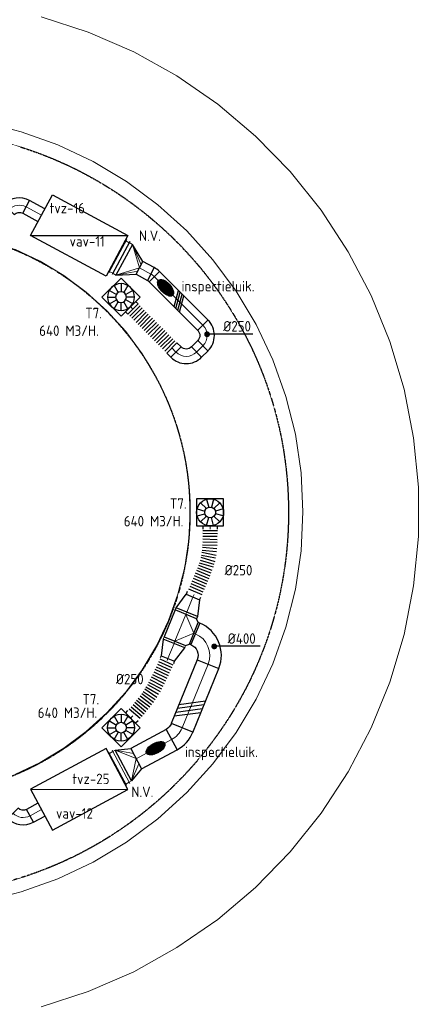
# Model space of a CAD drawing. Header units: millimetres. Extents: x -73785 to 23627, y 5976 to 52620.
# Tile 34 of 56: x -44324 to -37448, y 23669 to 40638. Entities that reach past the tile are written whole.
import ezdxf
from ezdxf.enums import TextEntityAlignment as Align

# ---------------------------------------------------------------- set-up
doc = ezdxf.new("R2010")
doc.units = ezdxf.units.MM
doc.linetypes.add('DASHED', pattern=[0.75, 0.5, -0.25])
for name, color, linetype in [('4plfd', 254, 'Continuous'), ('BOUWKUNDIG', 11, 'Continuous'), ('WL570---_TOEVOER', 200, 'Continuous'), ('WM570---_RETOUR', 2, 'Continuous'), ('WM570---_TOEVOER', 2, 'Continuous')]:
    doc.layers.add(name, color=color, linetype=linetype)
for name, color, linetype, lineweight in [('WL570---_BESTAAND-HARTLIJN', 161, 'Continuous', 0), ('WL570---_BESTAAND-ROOSTER', 161, 'Continuous', 0), ('WL570---_BESTAAND-TOEVOER', 180, 'Continuous', 0)]:
    doc.layers.add(name, color=color, linetype=linetype, lineweight=lineweight)
doc.styles.add('LZ-MAATVOEREN', font='simplex')
doc.styles.add('MAATVOERING', font='ISO')

# ---------------------------------------------------------------- blocks, each defined once
blk = doc.blocks.new('Groep-53')
at = {"color": 8, "linetype": 'Continuous', "lineweight": 18}
for p, q in [((-44507.88, 39277.78), (-45319.98, 39542.36)), ((-45319.98, 39542.36), (-44507.88, 39277.78)), ((-44507.88, 39277.78), (-45319.98, 39542.36)), ((-43725.1, 38936.08), (-44507.88, 39277.78)), ((-44507.88, 39277.78), (-43725.1, 38936.08)), ((-43725.1, 38936.08), (-44507.88, 39277.78)), ((-42978.92, 38520.5), (-43725.1, 38936.08)), ((-43725.1, 38936.08), (-42978.92, 38520.5)), ((-42978.92, 38520.5), (-43725.1, 38936.08)), ((-42276.3, 38034.86), (-42978.92, 38520.5)), ((-42978.92, 38520.5), (-42276.3, 38034.86)), ((-42276.3, 38034.86), (-42978.92, 38520.5)), ((-41623.8, 37483.74), (-42276.3, 38034.86)), ((-42276.3, 38034.86), (-41623.8, 37483.74)), ((-41623.8, 37483.74), (-42276.3, 38034.86)), ((-45663.82, 37560.26), (-46315.42, 37723.48)), ((-45663.82, 37560.26), (-46315.42, 37723.48)), ((-45031.34, 37333.96), (-45663.82, 37560.26)), ((-45031.34, 37333.96), (-45663.82, 37560.26)), ((-44424.1, 37046.76), (-45031.34, 37333.96)), ((-44424.1, 37046.76), (-45031.34, 37333.96)), ((-41027.5, 36872.24), (-41623.8, 37483.74)), ((-41623.8, 37483.74), (-41027.5, 36872.24)), ((-41027.5, 36872.24), (-41623.8, 37483.74)), ((-43847.94, 36701.42), (-44424.1, 37046.76)), ((-43847.94, 36701.42), (-44424.1, 37046.76)), ((-40492.96, 36206.08), (-41027.5, 36872.24)), ((-41027.5, 36872.24), (-40492.96, 36206.08)), ((-40492.96, 36206.08), (-41027.5, 36872.24)), ((-43308.38, 36301.26), (-43847.94, 36701.42)), ((-43308.38, 36301.26), (-43847.94, 36701.42)), ((-42810.66, 35850.16), (-43308.38, 36301.26)), ((-42810.66, 35850.16), (-43308.38, 36301.26)), ((-40025.16, 35491.46), (-40492.96, 36206.08)), ((-40492.96, 36206.08), (-40025.16, 35491.46)), ((-40025.16, 35491.46), (-40492.96, 36206.08)), ((-42359.56, 35352.44), (-42810.66, 35850.16)), ((-42810.66, 35850.16), (-42359.56, 35352.44)), ((-42359.56, 35352.44), (-42810.66, 35850.16)), ((-45340.96, 35331.44), (-45775.66, 35537.04)), ((-45340.96, 35331.44), (-45775.66, 35537.04)), ((-39628.48, 34735.06), (-40025.16, 35491.46)), ((-40025.16, 35491.46), (-39628.48, 34735.06)), ((-39628.48, 34735.06), (-40025.16, 35491.46)), ((-44928.52, 35084.24), (-45340.96, 35331.44)), ((-44928.52, 35084.24), (-45340.96, 35331.44)), ((-41959.4, 34812.88), (-42359.56, 35352.44)), ((-41959.4, 34812.88), (-42359.56, 35352.44)), ((-44542.28, 34797.78), (-44928.52, 35084.24)), ((-44542.28, 34797.78), (-44928.52, 35084.24)), ((-44185.98, 34474.86), (-44542.28, 34797.78)), ((-44185.98, 34474.86), (-44542.28, 34797.78)), ((-41614.06, 34236.72), (-41959.4, 34812.88)), ((-41614.06, 34236.72), (-41959.4, 34812.88)), ((-39306.58, 33943.92), (-39628.48, 34735.06)), ((-39628.48, 34735.06), (-39306.58, 33943.92)), ((-39306.58, 33943.92), (-39628.48, 34735.06)), ((-43863.06, 34118.56), (-44185.98, 34474.86)), ((-43863.06, 34118.56), (-44185.98, 34474.86)), ((-43576.6, 33732.32), (-43863.06, 34118.56)), ((-43576.6, 33732.32), (-43863.06, 34118.56)), ((-41326.86, 33629.48), (-41614.06, 34236.72)), ((-41326.86, 33629.48), (-41614.06, 34236.72)), ((-39062.52, 33125.44), (-39306.58, 33943.92)), ((-39306.58, 33943.92), (-39062.52, 33125.44)), ((-39062.52, 33125.44), (-39306.58, 33943.92)), ((-43329.4, 33319.88), (-43576.6, 33732.32)), ((-43329.4, 33319.88), (-43576.6, 33732.32)), ((-41100.56, 32997), (-41326.86, 33629.48)), ((-41100.56, 32997), (-41326.86, 33629.48)), ((-43123.8, 32885.18), (-43329.4, 33319.88)), ((-43123.8, 32885.18), (-43329.4, 33319.88)), ((-38898.52, 32287.22), (-39062.52, 33125.44)), ((-39062.52, 33125.44), (-38898.52, 32287.22)), ((-38898.52, 32287.22), (-39062.52, 33125.44)), ((-40937.34, 32345.4), (-41100.56, 32997)), ((-40937.34, 32345.4), (-41100.56, 32997)), ((-42961.8, 32432.42), (-43123.8, 32885.18)), ((-42961.8, 32432.42), (-43123.8, 32885.18)), ((-42844.96, 31965.98), (-42961.8, 32432.42)), ((-42844.96, 31965.98), (-42961.8, 32432.42)), ((-40838.78, 31680.94), (-40937.34, 32345.4)), ((-40838.78, 31680.94), (-40937.34, 32345.4)), ((-38816.14, 31437.08), (-38898.52, 32287.22)), ((-38898.52, 32287.22), (-38816.14, 31437.08)), ((-38816.14, 31437.08), (-38898.52, 32287.22)), ((-42774.4, 31490.32), (-42844.96, 31965.98)), ((-42774.4, 31490.32), (-42844.96, 31965.98)), ((-40805.8, 31010.02), (-40838.78, 31680.94)), ((-40805.8, 31010.02), (-40838.78, 31680.94)), ((-42750.8, 31010.04), (-42774.4, 31490.32)), ((-42750.8, 31010.04), (-42774.4, 31490.32)), ((-38816.14, 30582.98), (-38816.14, 31437.08)), ((-38816.14, 31437.08), (-38816.14, 30582.98)), ((-38816.14, 30582.98), (-38816.14, 31437.08)), ((-42774.4, 30529.74), (-42750.8, 31010.04)), ((-42774.4, 30529.74), (-42750.8, 31010.04)), ((-40838.78, 30339.08), (-40805.8, 31010.02)), ((-40838.78, 30339.08), (-40805.8, 31010.02)), ((-38898.52, 29732.84), (-38816.14, 30582.98)), ((-38816.14, 30582.98), (-38898.52, 29732.84)), ((-38898.52, 29732.84), (-38816.14, 30582.98)), ((-42844.96, 30054.08), (-42774.4, 30529.74)), ((-42844.96, 30054.08), (-42774.4, 30529.74)), ((-40937.34, 29674.62), (-40838.78, 30339.08)), ((-40937.34, 29674.62), (-40838.78, 30339.08)), ((-42961.8, 29587.64), (-42844.96, 30054.08)), ((-42961.8, 29587.64), (-42844.96, 30054.08)), ((-39062.5, 28894.62), (-38898.52, 29732.84)), ((-38898.52, 29732.84), (-39062.5, 28894.62)), ((-39062.5, 28894.62), (-38898.52, 29732.84)), ((-43123.8, 29134.88), (-42961.8, 29587.64)), ((-43123.8, 29134.88), (-42961.8, 29587.64)), ((-41100.56, 29023.02), (-40937.34, 29674.62)), ((-41100.56, 29023.02), (-40937.34, 29674.62)), ((-43329.4, 28700.18), (-43123.8, 29134.88)), ((-43329.4, 28700.18), (-43123.8, 29134.88)), ((-41326.86, 28390.54), (-41100.56, 29023.02)), ((-41326.86, 28390.54), (-41100.56, 29023.02)), ((-39306.58, 28076.14), (-39062.5, 28894.62)), ((-39062.5, 28894.62), (-39306.58, 28076.14)), ((-39306.58, 28076.14), (-39062.5, 28894.62)), ((-43576.6, 28287.74), (-43329.4, 28700.18)), ((-43576.6, 28287.74), (-43329.4, 28700.18)), ((-41614.06, 27783.3), (-41326.86, 28390.54)), ((-41614.06, 27783.3), (-41326.86, 28390.54)), ((-43863.06, 27901.5), (-43576.6, 28287.74)), ((-43863.06, 27901.5), (-43576.6, 28287.74)), ((-39628.46, 27285), (-39306.58, 28076.14)), ((-39306.58, 28076.14), (-39628.46, 27285)), ((-39628.46, 27285), (-39306.58, 28076.14)), ((-44185.98, 27545.2), (-43863.06, 27901.5)), ((-44185.98, 27545.2), (-43863.06, 27901.5)), ((-41959.4, 27207.14), (-41614.06, 27783.3)), ((-41959.4, 27207.14), (-41614.06, 27783.3)), ((-44542.28, 27222.28), (-44185.98, 27545.2)), ((-44542.28, 27222.28), (-44185.98, 27545.2)), ((-44928.52, 26935.82), (-44542.28, 27222.28)), ((-44928.52, 26935.82), (-44542.28, 27222.28)), ((-42359.56, 26667.58), (-41959.4, 27207.14)), ((-42359.56, 26667.58), (-41959.4, 27207.14)), ((-40025.14, 26528.6), (-39628.46, 27285)), ((-39628.46, 27285), (-40025.14, 26528.6)), ((-40025.14, 26528.6), (-39628.46, 27285)), ((-45340.96, 26688.62), (-44928.52, 26935.82)), ((-45340.96, 26688.62), (-44928.52, 26935.82)), ((-45775.66, 26483.02), (-45340.96, 26688.62)), ((-45775.66, 26483.02), (-45340.96, 26688.62)), ((-42810.66, 26169.86), (-42359.56, 26667.58)), ((-42810.66, 26169.86), (-42359.56, 26667.58)), ((-40492.94, 25813.98), (-40025.14, 26528.6)), ((-40025.14, 26528.6), (-40492.94, 25813.98)), ((-40492.94, 25813.98), (-40025.14, 26528.6)), ((-43308.38, 25718.76), (-42810.66, 26169.86)), ((-43308.38, 25718.76), (-42810.66, 26169.86)), ((-41027.48, 25147.82), (-40492.94, 25813.98)), ((-40492.94, 25813.98), (-41027.48, 25147.82)), ((-41027.48, 25147.82), (-40492.94, 25813.98)), ((-43847.94, 25318.6), (-43308.38, 25718.76)), ((-43847.94, 25318.6), (-43308.38, 25718.76)), ((-44424.1, 24973.26), (-43847.94, 25318.6)), ((-44424.1, 24973.26), (-43847.94, 25318.6)), ((-41623.78, 24536.32), (-41027.48, 25147.82)), ((-41027.48, 25147.82), (-41623.78, 24536.32)), ((-41623.78, 24536.32), (-41027.48, 25147.82)), ((-45031.34, 24686.06), (-44424.1, 24973.26)), ((-45031.34, 24686.06), (-44424.1, 24973.26)), ((-45663.82, 24459.76), (-45031.34, 24686.06)), ((-45663.82, 24459.76), (-45031.34, 24686.06)), ((-46315.42, 24296.54), (-45663.82, 24459.76)), ((-46315.42, 24296.54), (-45663.82, 24459.76)), ((-42276.26, 23985.18), (-41623.78, 24536.32)), ((-41623.78, 24536.32), (-42276.26, 23985.18)), ((-42276.26, 23985.18), (-41623.78, 24536.32)), ((-42978.88, 23499.56), (-42276.26, 23985.18)), ((-42276.26, 23985.18), (-42978.88, 23499.56)), ((-42978.88, 23499.56), (-42276.26, 23985.18)), ((-43725.06, 23083.96), (-42978.88, 23499.56)), ((-42978.88, 23499.56), (-43725.06, 23083.96)), ((-43725.06, 23083.96), (-42978.88, 23499.56)), ((-44507.84, 22742.26), (-43725.06, 23083.96)), ((-43725.06, 23083.96), (-44507.84, 22742.26)), ((-44507.84, 22742.26), (-43725.06, 23083.96)), ((-45319.94, 22477.66), (-44507.84, 22742.26)), ((-44507.84, 22742.26), (-45319.94, 22477.66)), ((-45319.94, 22477.66), (-44507.84, 22742.26))]:
    blk.add_line(p, q, dxfattribs=at)
blk = doc.blocks.new('Block plafond 2e verd')
at = {"layer": '4plfd'}
blk.add_blockref('Groep-53', (73180, -19000), dxfattribs=at)
blk = doc.blocks.new('KARO')
for p, q in [((1, 0.5), (0, 0.5)), ((0, -0.5), (1, -0.5))]:
    blk.add_line(p, q)
at = {"invisible_edges": 15}
blk.add_3dface([(0, 0.5), (0, -0.5), (1, -0.5), (1, 0.5)], dxfattribs=at)
at = {"layer": 'WL570---_BESTAAND-HARTLIJN'}
blk.add_line((0, 0), (1, 0), dxfattribs=at)
blk = doc.blocks.new('FLLINE250')
blk.add_line((0, -125), (0, 125))
blk = doc.blocks.new('OEX25000112500')
for p, rotation in [((38, -32), 139.6256596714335), ((76, -65), 139.6256596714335), ((114, -97), 139.6256596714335), ((153, -129), 140.5290952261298), ((191, -161), 140.5290952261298), ((230, -193), 142.7861229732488), ((270, -223), 142.7861229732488), ((310, -253), 142.7861229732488), ((351, -281), 146.3316810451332), ((393, -309), 146.3316810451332), ((436, -334), 150.1228404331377), ((479, -359), 150.1228404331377), ((523, -383), 152.9543971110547), ((568, -406), 152.9543971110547), ((612, -428), 152.9543971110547), ((657, -450), 154.489190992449), ((702, -471), 154.489190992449), ((748, -493), 154.489190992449), ((793, -514), 155.0555543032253), ((838, -535), 155.0555543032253), ((883, -556), 155.0555543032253), ((929, -577), 155.0555543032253)]:
    blk.add_blockref('FLLINE250', p, dxfattribs=dict(rotation=rotation))
blk = doc.blocks.new('OBO25000073H')
blk.add_lwpolyline([(125, -186, 0.329751), (-140, 173), (-213, -66, -0.329751), (-125, -186)], format="xyb", close=True)
at = {"invisible_edges": 15}
for points in [[(-197, -73), (-91, 154), (-140, 173), (-213, -66)], [(-182, -81), (-45, 128), (-91, 154), (-197, -73)], [(-167, -92), (-2, 96), (-45, 128), (-182, -81)], [(-155, -105), (35, 58), (-2, 96), (-167, -92)], [(-145, -119), (66, 15), (35, 58), (-155, -105)], [(-136, -134), (92, -31), (66, 15), (-145, -119)], [(-130, -151), (110, -81), (92, -31), (-136, -134)], [(-126, -168), (121, -133), (110, -81), (-130, -151)], [(-125, -186), (125, -186), (121, -133), (-126, -168)]]:
    blk.add_3dface(points, dxfattribs=at)
at = {"layer": 'WL570---_BESTAAND-HARTLIJN'}
blk.add_arc((-250, -186), 250, 0, 73, dxfattribs=at)
blk = doc.blocks.new('VRO600200004002500H')
blk.add_lwpolyline([(0, 300), (0, -300), (250, -200), (250, 200)], close=True)
at = {"layer": 'WL570---_BESTAAND-TOEVOER'}
for p, q in [((0, 300), (250, 100)), ((0, -300), (250, -100))]:
    blk.add_line(p, q, dxfattribs=at)
blk.add_lwpolyline([(0, -300), (0, -300), (250, 0), (0, 300)], dxfattribs=at)
blk = doc.blocks.new('KARH')
for p, q in [((1, 0.5), (0, 0.5)), ((0, -0.5), (1, -0.5))]:
    blk.add_line(p, q)
at = {"invisible_edges": 15}
blk.add_3dface([(0, 0.5), (0, -0.5), (1, -0.5), (1, 0.5)], dxfattribs=at)
blk = doc.blocks.new('ORN_T_WE465-465')
for p, q in [((-0.129, 0.483), (-0.052, 0.193)), ((0.129, 0.483), (0.052, 0.193)), ((-0.483, 0.129), (-0.193, 0.052)), ((-0.354, 0.354), (-0.141, 0.141)), ((0.354, 0.354), (0.141, 0.141)), ((0.483, 0.129), (0.193, 0.052)), ((-0.483, -0.129), (-0.193, -0.052)), ((-0.354, -0.354), (-0.141, -0.141)), ((-0.129, -0.483), (-0.052, -0.193)), ((0.129, -0.483), (0.052, -0.193)), ((0.354, -0.354), (0.141, -0.141)), ((0.483, -0.129), (0.193, -0.052))]:
    blk.add_line(p, q)
blk.add_lwpolyline([(-0.5, -0.5), (0.5, -0.5), (0.5, 0.5), (-0.5, 0.5)], close=True)
for radius in [0.5, 0.2]:
    blk.add_circle((0, 0), radius)
at = {"style": 'LZ-MAATVOEREN', "flags": 9}
for tag, p in [('ROS_TYPE', (0.633, 0.683)), ('ROS_M3H', (0.633, 0.483)), ('ROS_ZIJDE', (0.633, 0.283)), ('ROS_STAT', (0.633, 0.083))]:
    blk.add_attdef(tag, p, '', height=0.125, dxfattribs=at)
blk = doc.blocks.new('OBO40000090H')
blk.add_lwpolyline([(200, -400, 0.414214), (-400, 200), (-400, -200, -0.414214), (-200, -400)], format="xyb", close=True)
at = {"invisible_edges": 15}
for points in [[(-365, -203), (-296, 191), (-400, 200), (-400, -200)], [(-332, -212), (-195, 164), (-296, 191), (-365, -203)], [(-300, -227), (-100, 120), (-195, 164), (-332, -212)], [(-271, -247), (-14, 60), (-100, 120), (-300, -227)], [(-247, -271), (60, -14), (-14, 60), (-271, -247)], [(-227, -300), (120, -100), (60, -14), (-247, -271)], [(-212, -332), (164, -195), (120, -100), (-227, -300)], [(-203, -365), (191, -296), (164, -195), (-212, -332)], [(-200, -400), (200, -400), (191, -296), (-203, -365)]]:
    blk.add_3dface(points, dxfattribs=at)
at = {"layer": 'WL570---_BESTAAND-HARTLIJN'}
blk.add_arc((-400, -400), 400, 0, 90, dxfattribs=at)
blk = doc.blocks.new('UISO')
at = {"layer": 'WL570---_TOEVOER'}
for p, q in [((0, 0.36), (1, 0.937)), ((0, 0.18), (1, 0.757)), ((0, 0), (1, 0.577)), ((0, -0.18), (1, 0.397))]:
    blk.add_line(p, q, dxfattribs=at)
blk = doc.blocks.new('OBO40000040H')
blk.add_lwpolyline([(200, -144, 0.176327), (60, 242), (-247, -15, -0.176327), (-200, -144)], format="xyb", close=True)
at = {"invisible_edges": 15}
for points in [[(-237, -28), (88, 205), (60, 242), (-247, -15)], [(-229, -40), (114, 166), (88, 205), (-237, -28)], [(-221, -54), (136, 125), (114, 166), (-229, -40)], [(-215, -68), (155, 83), (136, 125), (-221, -54)], [(-210, -83), (171, 39), (155, 83), (-215, -68)], [(-205, -98), (184, -5), (171, 39), (-210, -83)], [(-202, -113), (193, -51), (184, -5), (-205, -98)], [(-201, -128), (198, -97), (193, -51), (-202, -113)], [(-200, -144), (200, -144), (198, -97), (-201, -128)]]:
    blk.add_3dface(points, dxfattribs=at)
at = {"layer": 'WL570---_BESTAAND-HARTLIJN'}
blk.add_arc((-400, -144), 400, 0, 40, dxfattribs=at)
blk = doc.blocks.new('OEX25000117200')
for p, rotation in [((46, -20), 156.6028091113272), ((92, -40), 156.6028091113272), ((138, -60), 156.6028091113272), ((184, -79), 156.6028091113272), ((230, -99), 157.3577000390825), ((276, -118), 157.3577000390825), ((322, -138), 157.3577000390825), ((368, -157), 157.3577000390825), ((415, -175), 159.4402192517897), ((462, -192), 159.4402192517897), ((508, -210), 163.4217840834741), ((556, -224), 163.4217840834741), ((604, -238), 163.4217840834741), ((653, -249), 169.0236702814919), ((702, -258), 169.0236702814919), ((752, -265), 174.5148015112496), ((801, -270), 174.5148015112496), ((851, -273), 178.1169186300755), ((901, -275), 178.1169186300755), ((951, -277), 178.1169186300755), ((1001, -277), 179.5780328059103), ((1051, -278), 179.5780328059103), ((1101, -278), 179.5780328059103)]:
    blk.add_blockref('FLLINE250', p, dxfattribs=dict(rotation=rotation))
blk = doc.blocks.new('OSV40025002790G')
blk.add_lwpolyline([(0, -200), (280, -125), (280, 125), (0, 200)], close=True)
at = {"layer": 'WL570---_BESTAAND-HARTLIJN'}
blk.add_line((0, 0), (280, 0), dxfattribs=at)
blk = doc.blocks.new('OTS40040040000H')
blk.add_lwpolyline([(-250, -200), (250, -200), (250, 200), (200, 250), (-200, 250), (-250, 200)], close=True)
at = {"layer": 'WL570---_BESTAAND-HARTLIJN'}
blk.add_line((-250, 0), (250, 0), dxfattribs=at)
at = {"layer": 'WL570---_BESTAAND-TOEVOER'}
blk.add_lwpolyline([(-250, 0), (0, 250), (250, 0)], dxfattribs=at)
blk = doc.blocks.new('VRO600200002503000H')
blk.add_lwpolyline([(0, 300), (0, -300), (300, -125), (300, 125)], close=True)
at = {"layer": 'WL570---_BESTAAND-TOEVOER'}
for p, q in [((0, 300), (300, 62.5)), ((0, -300), (300, -62.5))]:
    blk.add_line(p, q, dxfattribs=at)
blk.add_lwpolyline([(0, -300), (0, -300), (300, 0), (0, 300)], dxfattribs=at)
blk = doc.blocks.new('OEX25000100100')
at = {"rotation": 135}
for p in [(35, -35), (71, -71), (106, -106), (141, -141), (177, -177), (212, -212), (247, -247), (283, -283), (318, -318), (354, -354), (389, -389), (424, -424), (460, -460), (495, -495), (530, -530), (566, -566), (601, -601), (636, -636), (672, -672), (707, -707)]:
    blk.add_blockref('FLLINE250', p, dxfattribs=at)
blk = doc.blocks.new('OBO25000090H')
blk.add_lwpolyline([(125, -250, 0.414214), (-250, 125), (-250, -125, -0.414214), (-125, -250)], format="xyb", close=True)
at = {"invisible_edges": 15}
for points in [[(-228, -127), (-185, 119), (-250, 125), (-250, -125)], [(-207, -133), (-122, 102), (-185, 119), (-228, -127)], [(-188, -142), (-62, 75), (-122, 102), (-207, -133)], [(-170, -154), (-9, 37), (-62, 75), (-188, -142)], [(-154, -170), (37, -9), (-9, 37), (-170, -154)], [(-142, -188), (75, -62), (37, -9), (-154, -170)], [(-133, -207), (102, -122), (75, -62), (-142, -188)], [(-127, -228), (119, -185), (102, -122), (-133, -207)], [(-125, -250), (125, -250), (119, -185), (-127, -228)]]:
    blk.add_3dface(points, dxfattribs=at)
at = {"layer": 'WL570---_BESTAAND-HARTLIJN'}
blk.add_arc((-250, -250), 250, 0, 90, dxfattribs=at)
blk = doc.blocks.new('OBO25000017H')
blk.add_lwpolyline([(125, -37, 0.074313), (109, 73), (-130, 0, -0.074313), (-125, -37)], format="xyb", close=True)
at = {"invisible_edges": 15}
for points in [[(-129, -4), (112, 61), (109, 73), (-130, 0)], [(-128, -8), (115, 49), (112, 61), (-129, -4)], [(-127, -12), (118, 37), (115, 49), (-128, -8)], [(-127, -16), (120, 25), (118, 37), (-127, -12)], [(-126, -20), (122, 13), (120, 25), (-127, -16)], [(-126, -24), (123, 0), (122, 13), (-126, -20)], [(-125, -29), (124, -12), (123, 0), (-126, -24)], [(-125, -33), (125, -24), (124, -12), (-125, -29)], [(-125, -37), (125, -37), (125, -24), (-125, -33)]]:
    blk.add_3dface(points, dxfattribs=at)
at = {"layer": 'WL570---_BESTAAND-HARTLIJN'}
blk.add_arc((-250, -37), 250, 0, 17, dxfattribs=at)

msp = doc.modelspace()

# ---------------------------------------------------------------- hatches: boundary and pattern name
at = {"layer": 'WL570---_TOEVOER'}
h = msp.add_hatch(dxfattribs=at)
h.set_pattern_fill('ANSI31', color=256, scale=3.5, angle=-46.8878, style=0)
h.set_pattern_definition([(358.11225, (-53932.141, 21028.117), (0.3660625, 11.106469), [])])
edge = h.paths.add_edge_path()
edge.add_ellipse((-41807, 36018), major_axis=(-122, 130), ratio=0.489711, start_angle=0, end_angle=360)
h = msp.add_hatch(dxfattribs=at)
h.set_pattern_fill('ANSI31', color=256, scale=3.5, angle=28.348, style=0)
h.set_pattern_definition([(73.34798, (-30575.118, 12537.635), (-10.646473, 3.1843795), [])])
edge = h.paths.add_edge_path()
edge.add_ellipse((-41980, 28082), major_axis=(-157, -85), ratio=0.489711, start_angle=0, end_angle=360)

# ---------------------------------------------------------------- linework, layer by layer
at = {"layer": 'BOUWKUNDIG', "color": 7, "linetype": 'DASHED'}
for radius in [6600, 4900]:
    msp.add_circle((-46287, 32146), radius, dxfattribs=at)
at = {"layer": 'WL570---_BESTAAND-TOEVOER'}
for p, q in [((-42495, 36828), (-42434, 36795)), ((-42779, 36300), (-42718, 36267)), ((-42422, 27475), (-42730, 28048)), ((-42495, 27464), (-42434, 27498))]:
    msp.add_line(p, q, dxfattribs=at)
at = {"layer": 'WL570---_TOEVOER'}
for p, q in [((-44138, 36917), (-43759, 37622)), ((-43759, 37622), (-42456, 36921)), ((-44138, 36917), (-42456, 36921)), ((-42835, 36216), (-44138, 36917)), ((-42456, 36921), (-42835, 36216)), ((-42483, 36850), (-42791, 36278)), ((-42422, 36817), (-42730, 36245)), ((-42835, 28077), (-44138, 27376)), ((-42456, 27372), (-42835, 28077)), ((-42483, 27442), (-42791, 28015)), ((-42779, 27993), (-42718, 28026)), ((-44138, 27376), (-42456, 27372)), ((-44138, 27376), (-43759, 26671)), ((-43759, 26671), (-42456, 27372))]:
    msp.add_line(p, q, dxfattribs=at)
for centre, major_axis in [((-41807, 36018), (-122, 130)), ((-41980, 28082), (-157, -85))]:
    msp.add_ellipse(centre, major_axis=major_axis, ratio=0.489711, dxfattribs=at)
at = {"layer": 'WM570---_TOEVOER'}
for p, q in [((-40301, 35219), (-41083, 35219)), ((-40177, 29840), (-40959, 29840))]:
    msp.add_line(p, q, dxfattribs=at)
at = {"layer": 'WM570---_TOEVOER', "const_width": 50}
for points in [[(-41067, 35216, 1), (-41117, 35216, 1)], [(-40943, 29837, 1), (-40993, 29837, 1)]]:
    msp.add_lwpolyline(points, format="xyb", close=True, dxfattribs=at)

# ---------------------------------------------------------------- block references
at = {"layer": 'WL570---_BESTAAND-ROOSTER', "xscale": 58.40698357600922, "yscale": 250, "zscale": 250, "rotation": 315}
msp.add_blockref('KARO', (-42412, 35693), dxfattribs=at)
at = {"layer": 'WL570---_BESTAAND-TOEVOER'}
for name, p, xscale, yscale, zscale, rotation in [('KARH', (-42576, 36531), 62.11948256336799, 600, 200, 331.7370045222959), ('UISO', (-41597, 35629), 250, 250, 250, 45), ('KARO', (-41647, 29927), 41.52336343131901, 400, 400, 247.8131509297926), ('UISO', (-41146, 28828), 400.0000000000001, 400.0000000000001, 400.0000000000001, 157.8131509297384), ('KARH', (-42576, 27762), -46.26319051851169, 600, 200, 208.2629954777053)]:
    msp.add_blockref(name, p, dxfattribs=dict(at, xscale=xscale, yscale=yscale, zscale=zscale, rotation=rotation))
at = {"layer": 'WL570---_TOEVOER'}
for name, p, rotation in [('OBO25000073H', (-44376, 37499), 61.73700452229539), ('VRO600200002503000H', (-42521, 36502), 331.7370045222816), ('OBO25000017H', (-42029, 36237), 45.00000000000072), ('OBO25000090H', (-40988, 35196), 315.0000000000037), ('OBO25000090H', (-41451, 34732), 225), ('OEX25000117200', (-41317, 30734), 90), ('OTS40040040000H', (-41552, 30158), 247.8131509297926), ('OBO40000090H', (-40924, 29902), 337.813150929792), ('OSV40025002790G', (-41662, 29888), 247.8131509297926), ('OEX25000112500', (-42371, 28641), 90), ('OBO40000040H', (-41578, 28298), 298.262995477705), ('OBO25000073H', (-44309, 26830), 225)]:
    msp.add_blockref(name, p, dxfattribs=dict(at, rotation=rotation))
for name, p, xscale, yscale, zscale, rotation in [('KARO', (-44212, 37411), 298.7400581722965, 250, 250, 331.7370045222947), ('KARO', (-42061, 36255), 221.5719439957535, 250, 250, 151.7370045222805), ('ORN_T_WE465-465', (-42576, 35857), -465, 465, 465, 315), ('KARO', (-42003, 36211), 1186.223729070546, 250, 250, 315.0000000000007), ('KARO', (-41699, 34980), 100.4235377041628, 250, 250, 315), ('KARO', (-41164, 35019), 155.6819815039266, 250, 250, 225.0000000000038), ('ORN_T_WE465-465', (-41039, 32146), 465, 465, 465, 270), ('KARO', (-41039, 31914), 56.29830255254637, 250, 250, 270), ('KARO', (-41336, 30687), 50.4897758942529, 250, 250, 67.81315092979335), ('KARO', (-41458, 30390), -41.52336343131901, 400, 400, 247.8131509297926), ('KARO', (-41321, 30064), 28.46540368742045, 400, 400, 337.8131509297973), ('KARO', (-41783, 29592), 39.55666149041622, 250, 250, 67.81315092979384), ('KARO', (-41075, 29531), 1188.241733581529, 400, 400, 247.813150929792), ('ORN_T_WE465-465', (-42576, 28436), 465.0000000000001, 465.0000000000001, 465.0000000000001, 225), ('KARO', (-42412, 28600), -58.40698357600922, 250, 250, 225), ('KARO', (-41705, 28230), 692.4358984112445, 400, 400, 208.262995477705), ('KARO', (-44145, 26918), 222.5947976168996, 250, 250, 28.26299547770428)]:
    msp.add_blockref(name, p, dxfattribs=dict(at, xscale=xscale, yscale=yscale, zscale=zscale, rotation=rotation))
msp.add_blockref('OEX25000100100', (-42406, 35687), dxfattribs=at)
at = {"layer": 'WL570---_TOEVOER', "xscale": -1}
for name, p, rotation in [('OSV40025002790G', (-41442, 30428), 247.8131509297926), ('VRO600200004002500H', (-42535, 27784), 208.2629954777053)]:
    msp.add_blockref(name, p, dxfattribs=dict(at, rotation=rotation))
at = {"layer": 'WM570---_RETOUR'}
msp.add_blockref('Block plafond 2e verd', (-71812, 20147), dxfattribs=at)

# ---------------------------------------------------------------- texts
at = {"layer": 'WM570---_TOEVOER', "style": 'MAATVOERING'}
for s, p in [('tvz-16', (-43808, 37300)), ('N.V.', (-42267, 36825)), ('vav-11', (-43464, 36728)), ('inspectieluik.', (-41533, 35955)), ('T7.', (-43192, 35492)), ('640 M3/H.', (-43987, 35188)), ('T7.', (-41732, 32209)), ('640 M3/H.', (-42528, 31905)), ('T7.', (-43241, 28838)), ('640 M3/H.', (-44013, 28604)), ('inspectieluik.', (-41475, 27930)), ('tvz-25', (-43416, 27463)), ('N.V.', (-42398, 27241)), ('vav-12', (-43697, 26869))]:
    msp.add_text(s, height=180, dxfattribs=at).set_placement(p)
for s, p in [('%%c250', (-40335, 35264)), ('%%c250', (-40310, 31061)), ('%%c400', (-40253, 29882)), ('%%c250', (-42186, 29184))]:
    msp.add_text(s, height=180, dxfattribs=at).set_placement(p, align=Align.RIGHT)

doc.saveas('drawing.dxf')
